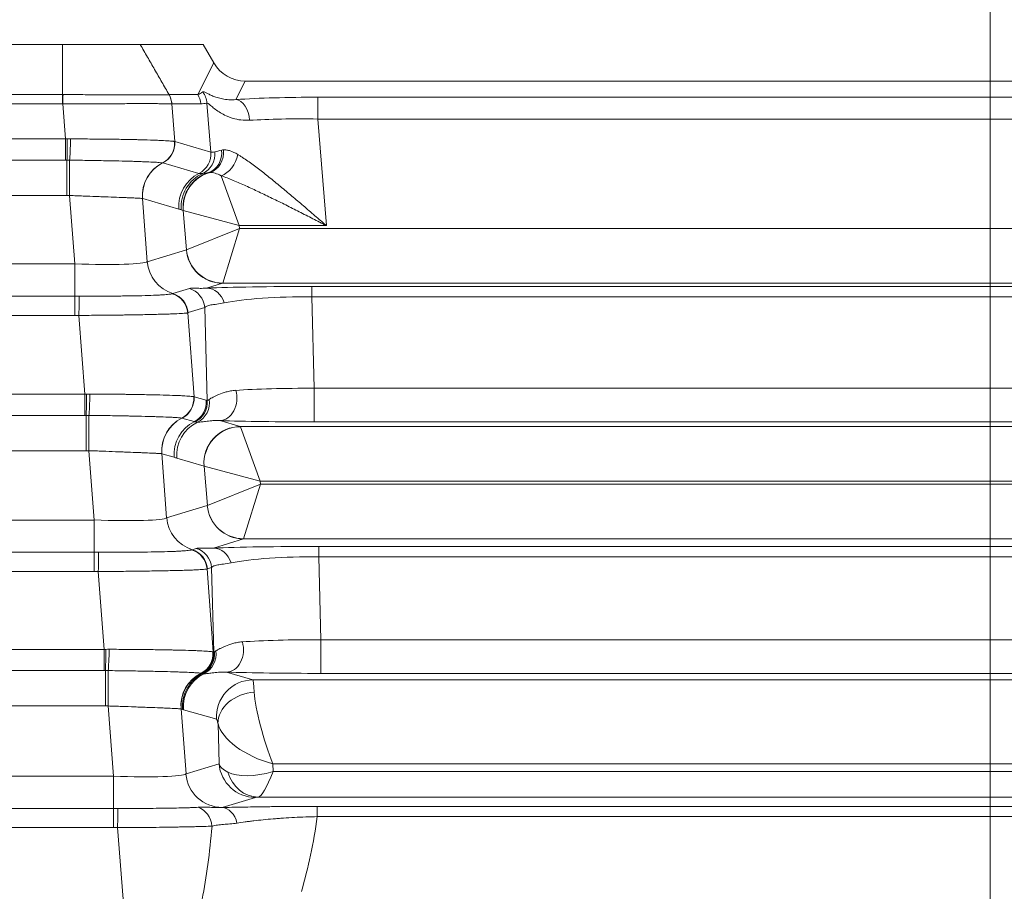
# Model space of a CAD drawing. Header units: millimetres. Extents: x 0 to 837, y 0 to 589.
# Tile 154 of 166: x 667 to 680, y 362 to 374. Entities that reach past the tile are written whole.
import ezdxf

# ---------------------------------------------------------------- set-up
doc = ezdxf.new("R2010")
doc.units = ezdxf.units.MM
doc.layers.add('1', color=7, linetype='Continuous', true_color=0xffffff)
doc.styles.add('ideas_simplex', font='simplex.shx')
doc.dimstyles.get("Standard").update_dxf_attribs({"dimtxt": 0.18, "dimasz": 0.18, "dimexe": 0.18, "dimexo": 0.0625, "dimgap": 0.09, "dimtad": 0, "dimtih": 1, "dimtoh": 1, "dimdec": 4, "dimzin": 0, "dimdsep": 46, "dimtxsty": 'Standard', "dimcen": 0.09, "dimadec": 0, "dimazin": 0, "dimtfac": 1, "dimtdec": 4, "dimtofl": 0, "dimtmove": 0, "dimatfit": 3, "dimfxl": 1, "dimtolj": 1, "dimtzin": 0, "dimarcsym": 0})

# ---------------------------------------------------------------- blocks, each defined once
blk = doc.blocks.new('_U3')
at = {"layer": '1', "color": 87, "lineweight": 25}
for p, q in [((656.553971, 417.447484), (655.053971, 417.447484)), ((655.053971, 417.447484), (655.053971, 411.822484)), ((672.228971, 417.447484), (670.728971, 417.447484)), ((672.228971, 411.822484), (672.228971, 417.447484)), ((655.053971, 411.822484), (656.553971, 411.822484)), ((670.728971, 411.822484), (672.228971, 411.822484))]:
    blk.add_line(p, q, dxfattribs=at)
at = {"layer": '1', "color": 152, "lineweight": 13}
for p, q in [((638.391433, 340.835189), (638.391433, 412.322484)), ((688.891509, 324.359267), (688.891509, 412.322484))]:
    blk.add_line(p, q, dxfattribs=at)
at = {"layer": '1', "color": 27, "lineweight": 13}
blk.add_line((688.891509, 410.322484), (638.391433, 410.322484), dxfattribs=at)
at = {"layer": '1', "color": 27, "lineweight": 18}
for points in [[(638.391433, 410.322484), (641.391431, 410.851465), (641.391435, 409.793503)], [(688.891509, 410.322484), (685.891511, 409.793503), (685.891507, 410.851465)]]:
    blk.add_solid(points, dxfattribs=at)
at = {"layer": '1', "color": 87, "linetype": 'Continuous', "lineweight": 25, "char_height": 3, "attachment_point": 7, "rotation": 360, "line_spacing_factor": 1.204819, "style": 'ideas_simplex'}
for s, insert in [('\\W1.2664;50,5', (658.010471, 419.582484)), ('\\W1.2715;1.988', (656.525471, 412.269984))]:
    blk.add_mtext(s, dxfattribs=dict(at, insert=insert))
blk = doc.blocks.new('_U16')
at = {"layer": '1', "color": 87, "lineweight": 25}
for p, q in [((660.82596, 398.699069), (659.32596, 398.699069)), ((659.32596, 398.699069), (659.32596, 393.074069)), ((673.53096, 398.699069), (672.03096, 398.699069)), ((673.53096, 393.074069), (673.53096, 398.699069)), ((659.32596, 393.074069), (660.82596, 393.074069)), ((672.03096, 393.074069), (673.53096, 393.074069))]:
    blk.add_line(p, q, dxfattribs=at)
at = {"layer": '1', "color": 152, "lineweight": 13}
for p, q in [((680.052674, 333.198102), (680.052674, 393.574069)), ((697.730343, 333.198102), (697.730343, 393.574069))]:
    blk.add_line(p, q, dxfattribs=at)
at = {"layer": '1', "color": 27, "lineweight": 13}
blk.add_line((697.730343, 391.574069), (659.32596, 391.574069), dxfattribs=at)
at = {"layer": '1', "color": 27, "lineweight": 18}
for points in [[(680.052674, 391.574069), (683.052672, 392.10305), (683.052676, 391.045088)], [(697.730343, 391.574069), (694.730345, 391.045088), (694.730341, 392.10305)]]:
    blk.add_solid(points, dxfattribs=at)
at = {"layer": '1', "color": 87, "linetype": 'Continuous', "lineweight": 25, "char_height": 3, "attachment_point": 7, "line_spacing_factor": 1.204819, "style": 'ideas_simplex'}
for s, insert in [('\\W1.3508;17,7', (660.79746, 400.834069)), ('\\W1.2865;.696', (660.79746, 393.521569))]:
    blk.add_mtext(s, dxfattribs=dict(at, insert=insert))

msp = doc.modelspace()

# ---------------------------------------------------------------- linework, layer by layer
at = {"layer": '1', "color": 143, "linetype": 'Continuous', "lineweight": 18}
for p, q in [((667.362, 373.859), (661.421, 373.859)), ((668.425, 373.859), (669.284, 373.859)), ((669.43, 373.608), (669.284, 373.859)), ((669.861, 373.359), (707.922, 373.359))]:
    msp.add_line(p, q, dxfattribs=at)
at = {"layer": '1', "color": 143, "linetype": 'Continuous', "lineweight": 13}
for p, q in [((669.213, 373.174), (669.43, 373.608)), ((669.861, 373.359), (669.735, 373.106)), ((661.421, 373.175), (667.362, 373.175)), ((668.819, 373.174), (669.213, 373.174)), ((670.854, 373.138), (670.854, 372.839)), ((670.854, 373.138), (706.929, 373.138)), ((667.362, 373.046), (661.421, 373.046)), ((667.403, 372.566), (667.367, 373.046)), ((669.252, 373.048), (668.858, 373.048)), ((668.858, 373.047), (668.897, 372.53)), ((669.392, 372.386), (669.337, 373.058)), ((670.854, 372.839), (670.973, 371.379)), ((706.929, 372.839), (670.854, 372.839)), ((661.38, 372.566), (667.403, 372.566)), ((667.403, 372.566), (667.403, 372.276)), ((668.897, 372.53), (669.392, 372.386)), ((667.403, 372.276), (661.38, 372.276)), ((667.422, 371.792), (667.422, 372.276)), ((669.227, 372.094), (668.732, 372.238)), ((669.533, 372.062), (669.78, 371.379)), ((667.422, 371.792), (661.361, 371.792)), ((667.53, 370.856), (667.459, 371.792)), ((668.456, 371.751), (668.521, 370.886)), ((668.954, 371.606), (668.458, 371.751)), ((669.012, 371.588), (668.985, 371.596)), ((669.013, 371.587), (669.78, 371.379)), ((669.057, 371.05), (669.013, 371.587)), ((669.057, 371.05), (669.783, 371.34)), ((669.554, 370.593), (669.783, 371.34)), ((670.973, 371.379), (669.78, 371.379)), ((669.78, 371.379), (669.783, 371.34)), ((669.783, 371.34), (708, 371.34)), ((668.521, 370.886), (669.056, 371.049)), ((661.253, 370.856), (667.53, 370.856)), ((667.53, 370.856), (667.53, 370.415)), ((668.87, 370.45), (669.098, 370.519)), ((669.552, 370.59), (669.333, 370.523)), ((708.231, 370.59), (669.552, 370.59)), ((670.774, 370.546), (707.009, 370.546)), ((670.774, 370.546), (670.774, 370.406)), ((661.253, 370.415), (667.53, 370.415)), ((667.53, 370.415), (667.53, 370.151)), ((707.009, 370.406), (670.774, 370.406)), ((670.774, 370.406), (670.807, 369.153)), ((669.307, 370.257), (669.079, 370.188)), ((669.34, 368.984), (669.307, 370.257)), ((667.53, 370.151), (661.253, 370.151)), ((667.667, 369.073), (667.586, 370.151)), ((669.074, 370.185), (669.161, 369.037)), ((661.116, 369.073), (667.667, 369.073)), ((667.667, 369.073), (667.667, 368.782)), ((669.161, 369.037), (669.328, 368.988)), ((670.807, 369.153), (706.976, 369.153)), ((670.807, 369.153), (670.807, 368.693)), ((667.667, 368.782), (661.116, 368.782)), ((667.685, 368.782), (667.685, 368.298)), ((669.163, 368.696), (668.996, 368.744)), ((669.514, 368.71), (669.794, 368.628)), ((669.794, 368.628), (707.989, 368.628)), ((670.066, 367.879), (669.795, 368.626)), ((706.976, 368.693), (670.807, 368.693)), ((667.685, 368.298), (661.098, 368.298)), ((667.795, 367.349), (667.723, 368.298)), ((668.72, 368.258), (668.786, 367.38)), ((668.889, 368.208), (668.721, 368.257)), ((669.298, 368.088), (668.925, 368.197)), ((670.066, 367.879), (669.299, 368.087)), ((669.343, 367.55), (669.299, 368.087)), ((670.069, 367.84), (669.343, 367.55)), ((669.839, 367.093), (670.069, 367.84)), ((670.066, 367.879), (670.069, 367.84)), ((707.717, 367.879), (670.066, 367.879)), ((670.069, 367.84), (707.714, 367.84)), ((668.786, 367.38), (669.342, 367.549)), ((660.988, 367.349), (667.795, 367.349)), ((667.795, 367.349), (667.795, 366.909)), ((669.838, 367.09), (669.426, 366.964)), ((707.945, 367.09), (669.838, 367.09)), ((660.988, 366.909), (667.795, 366.909)), ((667.795, 366.909), (667.795, 366.645)), ((669.135, 366.943), (669.191, 366.96)), ((670.868, 366.987), (706.915, 366.987)), ((670.868, 366.987), (670.868, 366.847)), ((670.868, 366.847), (670.898, 365.71)), ((706.915, 366.847), (670.868, 366.847)), ((667.795, 366.645), (660.988, 366.645)), ((667.931, 365.579), (667.851, 366.644)), ((669.339, 366.679), (669.424, 365.543)), ((669.401, 366.698), (669.344, 366.681)), ((669.431, 365.541), (669.401, 366.698)), ((670.898, 365.71), (670.898, 365.25)), ((670.898, 365.71), (706.885, 365.71)), ((660.852, 365.579), (667.931, 365.579)), ((667.931, 365.579), (667.931, 365.289)), ((667.931, 365.289), (660.852, 365.289)), ((667.949, 365.289), (667.949, 364.804)), ((669.605, 365.267), (669.967, 365.161)), ((669.967, 365.161), (707.816, 365.161)), ((706.885, 365.25), (670.898, 365.25)), ((667.949, 364.804), (660.834, 364.804)), ((668.059, 363.843), (667.987, 364.804)), ((668.984, 364.764), (669.051, 363.873)), ((669.471, 364.621), (669.015, 364.753)), ((669.503, 364.012), (669.489, 364.565)), ((669.051, 363.873), (669.503, 364.012)), ((670.239, 364.012), (670.242, 363.906)), ((707.544, 364.012), (670.239, 364.012)), ((660.724, 363.843), (668.059, 363.843)), ((668.059, 363.843), (668.059, 363.402)), ((670.242, 363.906), (707.541, 363.906)), ((670, 363.552), (669.547, 363.414)), ((707.745, 363.556), (670.038, 363.556)), ((660.724, 363.402), (668.059, 363.402)), ((668.059, 363.138), (668.059, 363.402)), ((670.847, 363.429), (682.322, 363.429)), ((670.847, 363.289), (670.847, 363.429)), ((682.322, 363.289), (670.847, 363.289)), ((668.059, 363.138), (660.724, 363.138)), ((668.189, 362.157), (668.115, 363.138))]:
    msp.add_line(p, q, dxfattribs=at)
at = {"layer": '1', "color": 143, "linetype": 'Continuous', "lineweight": 18}
msp.add_ellipse((669.863, 373.861), major_axis=(0.225, 0.449), ratio=0.995894, start_param=2.56169, end_param=3.603692, dxfattribs=at)
at = {"layer": '1', "color": 143, "linetype": 'Continuous', "lineweight": 13}
for centre, major_axis, ratio, start_param, end_param in [((670.376, 374.886), (-1.279, -1.72), 0.157063, 0.266174, 0.369313), ((669.039, 373.034), (-0.063, 0.293), 0.996129, 4.582293, 5.127516), ((667.367, 373.025), (0.002, 0.3), 0.000366, 1.047201, 1.500984), ((668.56, 373.023), (-0.056, 0.295), 0.996153, 4.6081, 5.050478), ((668.954, 373.024), (0, 0.3), 0.996169, 4.79353, 5.235988), ((670.866, 372.991), (-1.806, 0.001), 0.081028, 4.719047, 5.389171), ((669.735, 372.807), (-0.019, 0.299), 0.621028, 4.722941, 6.179613), ((670.674, 374.91), (-1.543, -1.824), 0.244098, 0.203714, 0.306853), ((670.866, 372.692), (-1.507, 0.026), 0.096946, 4.721976, 5.3921), ((667.422, 372.545), (0.002, 0.3), 0.014605, 3.59604, 4.783436), ((667.458, 372.545), (0.006, 0.3), 0.044184, 3.597973, 4.786486), ((668.596, 372.506), (0.044, 0.297), 0.993716, 3.753576, 4.940466), ((668.598, 372.506), (0.068, 0.292), 0.995069, 3.835186, 5.021822), ((668.599, 372.506), (0.084, 0.288), 0.995643, 3.889373, 5.075773), ((669.271, 372.392), (0.059, -0.294), 0.895222, 0.116047, 1.467257), ((669.303, 372.396), (-0.018, 0.299), 0.878856, 3.371092, 4.730554), ((667.459, 371.827), (-0.001, 0.5), 0.000077, 0.455936, 1.640609), ((669.094, 372.362), (0.084, 0.288), 0.995643, 3.889373, 5.075773), ((669.094, 372.362), (0.074, 0.291), 0.995302, 3.855675, 5.041954), ((669.158, 372.367), (-0.062, 0.293), 0.959628, 3.357303, 4.589851), ((669.533, 372.336), (-0.133, -0.269), 0.701534, 0.615113, 1.97019), ((668.953, 371.792), (0.144, 0.479), 0.995612, 0.757529, 1.943536), ((668.954, 371.791), (0.14, 0.48), 0.995643, 0.747824, 1.93418), ((669.45, 371.647), (0.14, 0.48), 0.995643, 0.747756, 1.93418), ((669.481, 371.636), (0.14, 0.48), 0.995643, 0.701882, 1.93418), ((669.508, 371.629), (0.14, 0.48), 0.995643, 0.586384, 1.93418), ((669.51, 371.628), (0.339, 0.368), 0.991771, 1.011679, 2.392801), ((669.032, 371.338), (-0.021, 0.25), 0.087194, 6.188746, 6.249833), ((669.035, 371.299), (-0.021, 0.25), 0.087194, 3.1606, 3.221687), ((669.552, 371.09), (-0.146, 0.478), 0.996014, 1.356348, 2.843741), ((669.554, 371.091), (0.368, -0.339), 0.992996, 3.971219, 5.453559), ((667.519, 370.93), (-1.006, 0.038), 0.073389, 1.584419, 3.062485), ((669.018, 370.927), (0.146, -0.478), 0.996014, 4.49794, 5.68434), ((669.009, 370.233), (-0.088, 0.287), 0.996014, 4.49794, 5.68434), ((670.801, 370.49), (-1.801, 0.001), 0.031454, 4.727263, 5.665979), ((669.333, 370.223), (-0.013, 0.3), 0.858349, 5.011301, 6.232142), ((669.531, 371.34), (-0.02, 0.75), 0.029238, 3.166976, 3.228063), ((667.586, 370.13), (0.004, 0.3), 0.000932, 0.312654, 1.500989), ((668.776, 370.161), (-0.136, 0.268), 0.995564, 4.326262, 5.515407), ((668.782, 370.163), (-0.088, 0.287), 0.996014, 4.49794, 5.68434), ((670.801, 370.19), (-1.501, 0.01), 0.144199, 4.731152, 5.669868), ((667.685, 369.052), (0.002, 0.3), 0.014605, 3.59604, 4.783436), ((667.722, 369.051), (0.006, 0.3), 0.044184, 3.597973, 4.786486), ((668.86, 369.013), (0.044, 0.297), 0.993716, 3.753576, 4.940466), ((668.862, 369.012), (-0.068, -0.292), 0.995069, 0.693593, 1.88023), ((668.863, 369.012), (0.084, 0.288), 0.995643, 3.889373, 5.075773), ((669.514, 369.01), (0.01, 0.3), 0.776151, 3.183119, 5.129649), ((670.831, 369.048), (-1.501, 0.007), 0.069967, 4.728606, 5.53592), ((669.03, 368.964), (0.084, 0.288), 0.995643, 3.889373, 5.075773), ((669.042, 368.96), (0.098, 0.284), 0.995471, 3.936926, 5.123325), ((669.078, 368.958), (-0.034, 0.298), 0.982269, 3.47982, 4.74638), ((667.723, 368.333), (0.001, -0.5), 0.000077, 3.597528, 4.782202), ((669.216, 368.298), (-0.144, -0.479), 0.995612, 3.899122, 5.085129), ((669.218, 368.298), (-0.14, -0.48), 0.995643, 3.889417, 5.075773), ((669.386, 368.249), (-0.14, -0.48), 0.995643, 3.889373, 5.075773), ((669.421, 368.237), (0.14, 0.48), 0.995643, 0.730359, 1.93418), ((669.794, 368.129), (0.14, 0.48), 0.995643, 0.284559, 1.93418), ((669.795, 368.128), (-0.339, -0.368), 0.991771, 3.890384, 5.534394), ((670.831, 368.748), (-1.801, -0.001), 0.030434, 0.75024, 1.557554), ((669.814, 367.879), (-0.02, 0.75), 0.029238, 6.195123, 6.256209), ((669.317, 367.838), (-0.021, 0.25), 0.087194, 6.188746, 6.249833), ((669.321, 367.799), (-0.021, 0.25), 0.087194, 3.1606, 3.221686), ((669.838, 367.59), (-0.146, 0.478), 0.996014, 1.356348, 2.843741), ((669.839, 367.591), (-0.368, 0.339), 0.992996, 0.829626, 2.311967), ((667.784, 367.424), (-1.006, 0.038), 0.073389, 1.584419, 3.062485), ((669.283, 367.42), (0.146, -0.478), 0.996014, 4.49794, 5.68434), ((669.817, 367.84), (-0.02, 0.75), 0.029238, 3.166976, 3.228063), ((667.851, 366.623), (-0.004, -0.3), 0.000932, 3.454247, 4.642582), ((669.041, 366.655), (-0.136, 0.268), 0.995564, 4.326262, 5.515407), ((669.046, 366.657), (0.088, -0.287), 0.996014, 1.356348, 2.542747), ((669.103, 366.674), (-0.088, 0.287), 0.996014, 4.49794, 5.68434), ((670.895, 366.931), (-1.801, 0.001), 0.031454, 4.727263, 5.665979), ((669.426, 366.664), (0.013, -0.3), 0.858349, 1.869708, 3.09055), ((670.895, 366.631), (-1.501, 0.01), 0.144199, 4.731152, 5.669868), ((669.605, 365.567), (0.01, 0.3), 0.776151, 3.183119, 5.129649), ((670.922, 365.605), (-1.501, 0.007), 0.069967, 4.728606, 5.53592), ((667.949, 365.558), (0.002, 0.3), 0.014605, 3.59604, 4.783436), ((667.986, 365.558), (0.006, 0.3), 0.044184, 3.597973, 4.786486), ((669.123, 365.519), (0.041, 0.297), 0.992886, 3.746267, 4.933141), ((669.124, 365.519), (-0.047, -0.296), 0.993751, 0.624244, 1.811107), ((669.126, 365.519), (0.092, 0.286), 0.995544, 3.917572, 5.103972), ((669.133, 365.516), (0.098, 0.284), 0.995464, 3.938534, 5.124934), ((669.145, 365.514), (0.026, 0.299), 0.991317, 3.692146, 4.906932), ((669.168, 365.515), (-0.034, 0.298), 0.982269, 3.47982, 4.74638), ((667.987, 364.839), (0.001, -0.5), 0.000077, 3.597528, 4.782202), ((670.922, 365.305), (-1.801, -0.001), 0.030434, 0.75024, 1.557554), ((669.479, 364.805), (-0.134, -0.482), 0.994903, 3.877554, 5.063573), ((669.48, 364.805), (0.149, 0.477), 0.995576, 0.767528, 1.953557), ((669.498, 364.799), (0.168, 0.471), 0.995424, 0.803737, 1.993154), ((669.512, 364.794), (-0.14, -0.48), 0.995643, 3.871952, 5.075773), ((669.967, 364.661), (0.14, 0.48), 0.995643, 0.284559, 1.93418), ((669.987, 364.411), (-0.02, 0.75), 0.029238, 5.602995, 6.256209), ((669.985, 364.606), (0.491, 0.093), 0.77245, 1.424832, 3.003921), ((670.239, 364.411), (-0.223, 0.749), 0.167328, 0.629667, 2.08325), ((669.491, 364.371), (-0.021, 0.25), 0.087194, 5.596619, 6.249833), ((670.239, 364.411), (-0.744, 0.267), 0.48275, 0.288947, 1.74253), ((670.248, 364.051), (-0.75, -0.012), 0.344743, 0.106674, 0.57782), ((670, 364.052), (-0.146, 0.478), 0.996014, 1.356348, 2.843741), ((668.048, 363.917), (-1.006, 0.038), 0.073389, 1.584419, 3.062485), ((669.547, 363.914), (0.146, -0.478), 0.996014, 4.49794, 5.985334), ((670.242, 364.305), (-0.731, -0.292), 0.480074, 0.398667, 1.381103), ((670.038, 364.055), (0.024, -0.499), 0.878584, 4.986909, 6.228347), ((670.242, 364.305), (-0.213, -0.749), 0.16115, 0.071877, 1.054313), ((670.248, 363.551), (-0.25, 0), 0.031454, 5.7097, 6.180846), ((668.115, 363.117), (-0.004, -0.3), 0.000932, 3.454247, 4.642582), ((669.149, 363.129), (0.018, -0.299), 0.865443, 1.618775, 2.80586), ((668.048, 363.418), (-1.504, 0), 0.026222, 3.03572, 3.056098), ((669.544, 363.113), (0.008, -0.3), 0.714578, 1.843542, 3.104165), ((667.889, 365.227), (-0.61, 5.359), 0.555322, 4.065229, 4.279916), ((667.889, 366.027), (-0.489, 5.474), 0.272631, 3.903241, 4.136783)]:
    msp.add_ellipse(centre, major_axis=major_axis, ratio=ratio, start_param=start_param, end_param=end_param, dxfattribs=at)
at = {"layer": '1', "color": 143, "linetype": 'Continuous', "lineweight": 18}
for points, knots in [([(667.362, 373.859), (667.375, 373.859), (667.388, 373.859), (667.681, 373.859), (667.955, 373.859), (668.304, 373.859), (668.403, 373.859), (668.424, 373.859)], [0, 0, 0, 0, 0.02412, 0.02412, 0.555511, 0.555511, 1, 1, 1, 1]), ([(669.544, 363.413), (669.587, 363.414), (669.631, 363.415), (669.701, 363.417), (669.724, 363.417), (669.773, 363.418), (669.797, 363.419), (669.921, 363.421), (670.025, 363.423), (670.163, 363.425), (670.191, 363.425), (670.248, 363.426), (670.277, 363.426), (670.364, 363.427), (670.423, 363.427), (670.542, 363.428), (670.602, 363.428), (670.723, 363.429), (670.785, 363.429), (670.847, 363.429)], [0, 0, 0, 0, 0.125, 0.125, 0.1875, 0.1875, 0.25, 0.25, 0.5, 0.5, 0.5625, 0.5625, 0.625, 0.625, 0.75, 0.75, 0.875, 0.875, 1, 1, 1, 1])]:
    msp.add_open_spline(points, degree=3, knots=knots, dxfattribs=at)
at = {"layer": '1', "color": 143, "linetype": 'Continuous', "lineweight": 13}
for points, degree in [([(667.362, 373.175), (667.362, 373.859)], 1), ([(668.425, 373.859), (668.819, 373.173)], 1), ([(667.362, 373.175), (667.364, 373.175), (667.366, 373.175), (667.368, 373.175)], 3), ([(668.819, 373.173), (668.819, 373.173), (668.819, 373.173), (668.819, 373.173)], 3), ([(667.367, 373.046), (667.365, 373.046), (667.364, 373.046), (667.362, 373.046)], 3), ([(668.858, 373.047), (668.858, 373.047), (668.858, 373.047), (668.858, 373.047)], 3), ([(667.403, 372.566), (667.411, 372.566), (667.419, 372.567), (667.426, 372.567)], 3), ([(667.426, 372.567), (667.441, 372.567), (667.457, 372.567), (667.472, 372.567)], 3), ([(668.893, 372.531), (668.894, 372.531), (668.895, 372.531), (668.896, 372.531)], 3), ([(668.896, 372.531), (668.896, 372.53), (668.896, 372.53), (668.897, 372.53)], 3), ([(669.445, 372.39), (669.47, 372.396), (669.501, 372.405), (669.54, 372.413)], 3), ([(669.54, 372.413), (669.548, 372.415), (669.557, 372.417), (669.566, 372.417)], 3), ([(667.422, 372.276), (667.416, 372.276), (667.41, 372.276), (667.403, 372.276)], 3), ([(667.459, 372.275), (667.446, 372.276), (667.434, 372.276), (667.422, 372.276)], 3), ([(669.392, 372.386), (669.392, 372.386), (669.392, 372.386), (669.392, 372.386)], 3), ([(668.732, 372.238), (668.731, 372.238), (668.73, 372.238), (668.73, 372.238)], 3), ([(668.732, 372.238), (668.732, 372.238), (668.732, 372.238), (668.732, 372.238)], 3), ([(669.228, 372.094), (669.228, 372.094), (669.227, 372.094), (669.227, 372.094)], 3), ([(669.36, 372.105), (669.328, 372.101), (669.301, 372.096), (669.279, 372.093)], 3), ([(669.38, 372.108), (669.373, 372.107), (669.367, 372.107), (669.36, 372.105)], 3), ([(667.459, 371.792), (667.447, 371.792), (667.434, 371.792), (667.422, 371.792)], 3), ([(668.458, 371.751), (668.457, 371.751), (668.457, 371.751), (668.456, 371.751)], 3), ([(667.53, 370.415), (667.55, 370.415), (667.57, 370.415), (667.59, 370.415)], 3), ([(668.863, 370.447), (668.866, 370.448), (668.868, 370.449), (668.87, 370.45)], 3), ([(667.586, 370.151), (667.567, 370.151), (667.549, 370.151), (667.53, 370.151)], 3), ([(669.079, 370.188), (669.078, 370.187), (669.076, 370.186), (669.074, 370.185)], 3), ([(667.667, 369.073), (667.675, 369.073), (667.682, 369.073), (667.69, 369.073)], 3), ([(667.69, 369.073), (667.705, 369.073), (667.721, 369.073), (667.736, 369.073)], 3), ([(669.157, 369.038), (669.158, 369.037), (669.159, 369.037), (669.16, 369.037)], 3), ([(669.16, 369.037), (669.16, 369.037), (669.16, 369.037), (669.161, 369.037)], 3), ([(669.328, 368.988), (669.332, 368.987), (669.336, 368.985), (669.34, 368.984)], 3), ([(669.34, 368.984), (669.347, 368.988), (669.356, 368.993), (669.369, 369.001)], 3), ([(667.685, 368.782), (667.679, 368.782), (667.673, 368.782), (667.667, 368.782)], 3), ([(667.723, 368.782), (667.71, 368.782), (667.698, 368.782), (667.685, 368.782)], 3), ([(668.995, 368.744), (668.995, 368.745), (668.994, 368.745), (668.994, 368.745)], 3), ([(668.996, 368.744), (668.996, 368.744), (668.996, 368.744), (668.995, 368.744)], 3), ([(669.176, 368.692), (669.172, 368.693), (669.167, 368.694), (669.163, 368.696)], 3), ([(669.206, 368.688), (669.194, 368.687), (669.183, 368.689), (669.176, 368.692)], 3), ([(667.723, 368.298), (667.71, 368.298), (667.698, 368.298), (667.685, 368.298)], 3), ([(668.721, 368.257), (668.721, 368.258), (668.72, 368.258), (668.72, 368.258)], 3), ([(668.925, 368.197), (668.919, 368.198), (668.907, 368.203), (668.895, 368.207), (668.889, 368.208)], 3), ([(667.795, 366.909), (667.815, 366.909), (667.834, 366.909), (667.854, 366.909)], 3), ([(669.128, 366.941), (669.131, 366.942), (669.133, 366.942), (669.135, 366.943)], 3), ([(667.851, 366.644), (667.832, 366.644), (667.813, 366.645), (667.795, 366.645)], 3), ([(669.344, 366.681), (669.342, 366.681), (669.34, 366.68), (669.339, 366.679)], 3), ([(667.931, 365.579), (667.939, 365.579), (667.946, 365.579), (667.954, 365.579)], 3), ([(667.954, 365.579), (667.969, 365.58), (667.984, 365.58), (668, 365.58)], 3), ([(669.421, 365.544), (669.422, 365.544), (669.423, 365.543), (669.424, 365.543)], 3), ([(669.424, 365.543), (669.427, 365.542), (669.429, 365.541), (669.431, 365.541)], 3), ([(669.431, 365.541), (669.434, 365.542), (669.437, 365.544), (669.44, 365.546)], 3), ([(669.44, 365.546), (669.446, 365.549), (669.452, 365.553), (669.46, 365.558)], 3), ([(667.949, 365.289), (667.943, 365.289), (667.937, 365.289), (667.931, 365.289)], 3), ([(667.986, 365.288), (667.974, 365.288), (667.962, 365.289), (667.949, 365.289)], 3), ([(669.257, 365.251), (669.257, 365.251), (669.257, 365.251), (669.256, 365.251)], 3), ([(669.26, 365.251), (669.259, 365.251), (669.258, 365.251), (669.257, 365.251)], 3), ([(669.267, 365.248), (669.264, 365.249), (669.262, 365.25), (669.26, 365.251)], 3), ([(669.277, 365.246), (669.273, 365.246), (669.27, 365.247), (669.267, 365.248)], 3), ([(669.297, 365.244), (669.29, 365.244), (669.283, 365.245), (669.277, 365.246)], 3), ([(667.987, 364.804), (667.974, 364.804), (667.962, 364.804), (667.949, 364.804)], 3), ([(668.984, 364.764), (668.983, 364.764), (668.983, 364.764), (668.983, 364.764)], 3), ([(669.002, 364.758), (668.996, 364.76), (668.99, 364.762), (668.984, 364.764)], 3), ([(669.015, 364.753), (669.011, 364.755), (669.006, 364.756), (669.002, 364.758)], 3), ([(668.059, 363.402), (668.079, 363.402), (668.099, 363.402), (668.119, 363.402)], 3), ([(668.115, 363.138), (668.097, 363.138), (668.078, 363.138), (668.059, 363.138)], 3)]:
    msp.add_open_spline(points, degree=degree, dxfattribs=at)
for points, knots in [([(669.281, 373.21), (669.285, 373.212), (669.29, 373.212), (669.306, 373.207), (669.315, 373.203), (669.332, 373.194), (669.338, 373.191), (669.352, 373.184), (669.359, 373.181), (669.381, 373.17), (669.398, 373.162), (669.435, 373.146), (669.455, 373.139), (669.5, 373.125), (669.524, 373.119), (669.577, 373.109), (669.606, 373.105), (669.667, 373.102), (669.7, 373.102), (669.735, 373.106)], [0, 0, 0, 0, 0.125, 0.125, 0.25, 0.25, 0.3125, 0.3125, 0.375, 0.375, 0.5, 0.5, 0.625, 0.625, 0.75, 0.75, 0.875, 0.875, 1, 1, 1, 1]), ([(667.362, 373.175), (667.362, 373.156), (667.362, 373.135), (667.362, 373.091), (667.362, 373.069), (667.362, 373.046)], [0, 0, 0, 0, 0.5, 0.5, 1, 1, 1, 1]), ([(667.368, 373.175), (667.391, 373.175), (667.413, 373.175), (667.459, 373.175), (667.481, 373.174), (667.549, 373.174), (667.593, 373.173), (667.725, 373.171), (667.811, 373.17), (667.917, 373.169), (667.937, 373.169), (667.979, 373.169), (668.04, 373.169), (668.099, 373.169), (668.213, 373.169), (668.284, 373.17), (668.385, 373.171), (668.416, 373.171), (668.477, 373.171), (668.534, 373.17), (668.584, 373.17), (668.632, 373.169), (668.654, 373.169), (668.714, 373.169), (668.746, 373.169), (668.782, 373.17), (668.792, 373.17), (668.804, 373.171), (668.808, 373.172), (668.814, 373.172), (668.817, 373.173), (668.819, 373.173)], [0, 0, 0, 0, 0.03125, 0.03125, 0.0625, 0.0625, 0.125, 0.125, 0.25, 0.25, 0.28125, 0.28125, 0.3125, 0.375, 0.375, 0.5, 0.5, 0.5625, 0.5625, 0.625, 0.6875, 0.6875, 0.75, 0.75, 0.875, 0.875, 0.9375, 0.9375, 0.96875, 0.96875, 1, 1, 1, 1]), ([(668.819, 373.174), (668.83, 373.155), (668.839, 373.134), (668.852, 373.092), (668.856, 373.07), (668.858, 373.048)], [0, 0, 0, 0, 0.5, 0.5, 1, 1, 1, 1]), ([(668.858, 373.047), (668.856, 373.047), (668.853, 373.047), (668.847, 373.047), (668.843, 373.047), (668.831, 373.047), (668.82, 373.047), (668.783, 373.047), (668.75, 373.048), (668.689, 373.049), (668.666, 373.049), (668.617, 373.05), (668.565, 373.051), (668.507, 373.052), (668.445, 373.052), (668.412, 373.051), (668.309, 373.05), (668.236, 373.049), (668.118, 373.048), (668.078, 373.048), (668.016, 373.047), (667.995, 373.047), (667.953, 373.047), (667.931, 373.047), (667.823, 373.047), (667.734, 373.047), (667.599, 373.047), (667.553, 373.047), (667.484, 373.047), (667.46, 373.047), (667.414, 373.047), (667.391, 373.046), (667.367, 373.046)], [0, 0, 0, 0, 0.03125, 0.03125, 0.0625, 0.0625, 0.125, 0.125, 0.25, 0.25, 0.3125, 0.3125, 0.375, 0.4375, 0.4375, 0.5, 0.5, 0.625, 0.625, 0.6875, 0.6875, 0.71875, 0.71875, 0.75, 0.75, 0.875, 0.875, 0.9375, 0.9375, 0.96875, 0.96875, 1, 1, 1, 1]), ([(669.921, 372.822), (669.879, 372.82), (669.84, 372.821), (669.765, 372.83), (669.729, 372.838), (669.679, 372.853), (669.662, 372.858), (669.631, 372.87), (669.616, 372.876), (669.572, 372.896), (669.546, 372.91), (669.496, 372.94), (669.474, 372.956), (669.433, 372.986), (669.415, 373.001), (669.383, 373.028), (669.37, 373.039), (669.354, 373.051), (669.35, 373.054), (669.342, 373.058), (669.339, 373.059), (669.337, 373.058)], [0, 0, 0, 0, 0.125, 0.125, 0.25, 0.25, 0.3125, 0.3125, 0.375, 0.375, 0.5, 0.5, 0.625, 0.625, 0.75, 0.75, 0.875, 0.875, 0.9375, 0.9375, 1, 1, 1, 1]), ([(667.472, 372.567), (667.561, 372.567), (667.648, 372.566), (667.777, 372.565), (667.819, 372.565), (667.882, 372.564), (667.903, 372.564), (667.945, 372.564), (667.965, 372.563), (668.068, 372.562), (668.145, 372.561), (668.256, 372.559), (668.292, 372.558), (668.344, 372.557), (668.361, 372.557), (668.395, 372.556), (668.412, 372.556), (668.493, 372.554), (668.551, 372.552), (668.63, 372.549), (668.655, 372.548), (668.702, 372.546), (668.724, 372.545), (668.783, 372.542), (668.816, 372.54), (668.853, 372.537), (668.864, 372.536), (668.877, 372.534), (668.881, 372.533), (668.888, 372.532), (668.891, 372.532), (668.893, 372.531)], [0, 0, 0, 0, 0.125, 0.125, 0.1875, 0.1875, 0.21875, 0.21875, 0.25, 0.25, 0.375, 0.375, 0.4375, 0.4375, 0.46875, 0.46875, 0.5, 0.5, 0.625, 0.625, 0.6875, 0.6875, 0.75, 0.75, 0.875, 0.875, 0.9375, 0.9375, 0.96875, 0.96875, 1, 1, 1, 1]), ([(669.566, 372.417), (669.572, 372.417), (669.579, 372.417), (669.594, 372.417), (669.601, 372.416), (669.624, 372.412), (669.64, 372.408), (669.688, 372.392), (669.722, 372.376), (669.758, 372.354)], [0, 0, 0, 0, 0.125, 0.125, 0.25, 0.25, 0.5, 0.5, 1, 1, 1, 1]), ([(668.73, 372.238), (668.722, 372.24), (668.707, 372.242), (668.674, 372.244), (668.661, 372.245), (668.64, 372.247), (668.632, 372.247), (668.616, 372.248), (668.608, 372.248), (668.563, 372.251), (668.522, 372.253), (668.451, 372.255), (668.427, 372.256), (668.374, 372.258), (668.346, 372.259), (668.258, 372.261), (668.196, 372.263), (668.097, 372.265), (668.063, 372.266), (668.01, 372.267), (667.992, 372.267), (667.956, 372.268), (667.938, 372.268), (667.847, 372.27), (667.772, 372.271), (667.656, 372.273), (667.617, 372.274), (667.538, 372.275), (667.499, 372.275), (667.459, 372.275)], [0, 0, 0, 0, 0.125, 0.125, 0.1875, 0.1875, 0.21875, 0.21875, 0.25, 0.25, 0.375, 0.375, 0.4375, 0.4375, 0.5, 0.5, 0.625, 0.625, 0.6875, 0.6875, 0.71875, 0.71875, 0.75, 0.75, 0.875, 0.875, 0.9375, 0.9375, 1, 1, 1, 1]), ([(669.392, 372.386), (669.397, 372.384), (669.403, 372.384), (669.421, 372.385), (669.432, 372.387), (669.445, 372.39)], [0, 0, 0, 0, 0.5, 0.5, 1, 1, 1, 1]), ([(669.758, 372.354), (669.769, 372.347), (669.781, 372.34), (669.803, 372.326), (669.815, 372.319), (669.849, 372.296), (669.873, 372.28), (669.944, 372.23), (669.992, 372.194), (670.09, 372.12), (670.14, 372.081), (670.216, 372.02), (670.242, 371.999), (670.293, 371.957), (670.319, 371.936), (670.397, 371.871), (670.448, 371.828), (670.552, 371.74), (670.604, 371.696), (670.709, 371.607), (670.761, 371.561), (670.84, 371.493), (670.88, 371.459), (670.92, 371.425), (670.946, 371.402), (670.96, 371.39), (670.973, 371.379)], [0, 0, 0, 0, 0.03125, 0.03125, 0.0625, 0.0625, 0.125, 0.125, 0.25, 0.25, 0.375, 0.375, 0.4375, 0.4375, 0.5, 0.5, 0.625, 0.625, 0.75, 0.75, 0.875, 0.875, 0.9375, 0.96875, 0.96875, 1, 1, 1, 1]), ([(669.279, 372.093), (669.268, 372.091), (669.257, 372.091), (669.24, 372.091), (669.233, 372.092), (669.228, 372.094)], [0, 0, 0, 0, 0.5, 0.5, 1, 1, 1, 1]), ([(669.533, 372.062), (669.504, 372.078), (669.476, 372.089), (669.438, 372.101), (669.426, 372.104), (669.408, 372.106), (669.402, 372.107), (669.391, 372.108), (669.386, 372.108), (669.38, 372.108)], [0, 0, 0, 0, 0.5, 0.5, 0.75, 0.75, 0.875, 0.875, 1, 1, 1, 1]), ([(670.973, 371.379), (670.957, 371.387), (670.942, 371.395), (670.91, 371.411), (670.864, 371.435), (670.817, 371.459), (670.724, 371.506), (670.662, 371.538), (670.538, 371.6), (670.477, 371.631), (670.354, 371.693), (670.293, 371.723), (670.201, 371.768), (670.171, 371.783), (670.11, 371.812), (670.079, 371.827), (669.989, 371.869), (669.93, 371.897), (669.813, 371.95), (669.755, 371.975), (669.67, 372.01), (669.642, 372.021), (669.587, 372.043), (669.56, 372.053), (669.533, 372.062)], [0, 0, 0, 0, 0.03125, 0.03125, 0.0625, 0.125, 0.125, 0.25, 0.25, 0.375, 0.375, 0.5, 0.5, 0.5625, 0.5625, 0.625, 0.625, 0.75, 0.75, 0.875, 0.875, 0.9375, 0.9375, 1, 1, 1, 1]), ([(668.456, 371.751), (668.451, 371.752), (668.439, 371.753), (668.415, 371.754), (668.405, 371.755), (668.388, 371.756), (668.382, 371.756), (668.37, 371.756), (668.363, 371.757), (668.329, 371.758), (668.297, 371.76), (668.241, 371.762), (668.221, 371.763), (668.19, 371.764), (668.179, 371.765), (668.157, 371.766), (668.146, 371.766), (668.089, 371.768), (668.04, 371.77), (667.975, 371.773), (667.961, 371.773), (667.934, 371.774), (667.92, 371.775), (667.879, 371.776), (667.85, 371.777), (667.764, 371.781), (667.705, 371.783), (667.614, 371.786), (667.583, 371.787), (667.521, 371.789), (667.49, 371.791), (667.459, 371.792)], [0, 0, 0, 0, 0.125, 0.125, 0.1875, 0.1875, 0.21875, 0.21875, 0.25, 0.25, 0.375, 0.375, 0.4375, 0.4375, 0.46875, 0.46875, 0.5, 0.5, 0.625, 0.625, 0.65625, 0.65625, 0.6875, 0.6875, 0.75, 0.75, 0.875, 0.875, 0.9375, 0.9375, 1, 1, 1, 1]), ([(668.985, 371.596), (668.98, 371.597), (668.974, 371.599), (668.964, 371.603), (668.959, 371.605), (668.954, 371.606)], [0, 0, 0, 0, 0.5, 0.5, 1, 1, 1, 1]), ([(669.098, 370.519), (669.105, 370.521), (669.115, 370.523), (669.142, 370.524), (669.158, 370.523), (669.196, 370.522), (669.219, 370.521), (669.271, 370.521), (669.3, 370.521), (669.333, 370.523)], [0, 0, 0, 0, 0.25, 0.25, 0.5, 0.5, 0.75, 0.75, 1, 1, 1, 1]), ([(667.59, 370.415), (667.609, 370.415), (667.629, 370.415), (667.669, 370.415), (667.689, 370.414), (667.747, 370.414), (667.786, 370.414), (667.902, 370.414), (667.977, 370.414), (668.068, 370.415), (668.087, 370.415), (668.123, 370.415), (668.176, 370.416), (668.227, 370.417), (668.327, 370.418), (668.389, 370.419), (668.506, 370.422), (668.559, 370.424), (668.63, 370.427), (668.652, 370.428), (668.683, 370.429), (668.693, 370.43), (668.713, 370.431), (668.722, 370.431), (668.766, 370.434), (668.795, 370.437), (668.828, 370.441), (668.838, 370.442), (668.849, 370.444), (668.853, 370.445), (668.859, 370.446), (668.861, 370.447), (668.863, 370.447)], [0, 0, 0, 0, 0.03125, 0.03125, 0.0625, 0.0625, 0.125, 0.125, 0.25, 0.25, 0.28125, 0.28125, 0.3125, 0.375, 0.375, 0.5, 0.5, 0.625, 0.625, 0.6875, 0.6875, 0.71875, 0.71875, 0.75, 0.75, 0.875, 0.875, 0.9375, 0.9375, 0.96875, 0.96875, 1, 1, 1, 1]), ([(669.575, 370.322), (669.537, 370.315), (669.502, 370.31), (669.455, 370.303), (669.441, 370.301), (669.414, 370.297), (669.402, 370.296), (669.369, 370.29), (669.351, 370.285), (669.323, 370.273), (669.313, 370.266), (669.307, 370.257)], [0, 0, 0, 0, 0.25, 0.25, 0.375, 0.375, 0.5, 0.5, 0.75, 0.75, 1, 1, 1, 1]), ([(669.074, 370.185), (669.072, 370.185), (669.069, 370.184), (669.063, 370.183), (669.06, 370.183), (669.047, 370.181), (669.037, 370.18), (669, 370.177), (668.967, 370.176), (668.916, 370.173), (668.905, 370.173), (668.883, 370.172), (668.848, 370.17), (668.783, 370.168), (668.725, 370.167), (668.663, 370.165), (668.631, 370.164), (668.528, 370.162), (668.454, 370.16), (668.337, 370.158), (668.297, 370.158), (668.235, 370.157), (668.214, 370.156), (668.171, 370.156), (668.15, 370.155), (668.042, 370.154), (667.953, 370.153), (667.817, 370.152), (667.772, 370.152), (667.702, 370.151), (667.679, 370.151), (667.632, 370.151), (667.609, 370.151), (667.586, 370.151)], [0, 0, 0, 0, 0.03125, 0.03125, 0.0625, 0.0625, 0.125, 0.125, 0.25, 0.25, 0.28125, 0.28125, 0.3125, 0.375, 0.4375, 0.4375, 0.5, 0.5, 0.625, 0.625, 0.6875, 0.6875, 0.71875, 0.71875, 0.75, 0.75, 0.875, 0.875, 0.9375, 0.9375, 0.96875, 0.96875, 1, 1, 1, 1]), ([(667.736, 369.073), (667.825, 369.073), (667.912, 369.073), (668.041, 369.072), (668.083, 369.071), (668.146, 369.071), (668.167, 369.071), (668.208, 369.07), (668.229, 369.07), (668.331, 369.069), (668.409, 369.067), (668.52, 369.065), (668.556, 369.065), (668.608, 369.064), (668.625, 369.063), (668.659, 369.062), (668.675, 369.062), (668.756, 369.06), (668.815, 369.058), (668.894, 369.055), (668.919, 369.055), (668.966, 369.053), (668.987, 369.052), (669.047, 369.048), (669.079, 369.046), (669.117, 369.043), (669.128, 369.042), (669.141, 369.04), (669.145, 369.04), (669.152, 369.039), (669.155, 369.038), (669.157, 369.038)], [0, 0, 0, 0, 0.125, 0.125, 0.1875, 0.1875, 0.21875, 0.21875, 0.25, 0.25, 0.375, 0.375, 0.4375, 0.4375, 0.46875, 0.46875, 0.5, 0.5, 0.625, 0.625, 0.6875, 0.6875, 0.75, 0.75, 0.875, 0.875, 0.9375, 0.9375, 0.96875, 0.96875, 1, 1, 1, 1]), ([(669.369, 369.001), (669.383, 369.01), (669.401, 369.02), (669.434, 369.037), (669.445, 369.043), (669.471, 369.055), (669.484, 369.062), (669.529, 369.08), (669.562, 369.092), (669.619, 369.107), (669.639, 369.112), (669.683, 369.12), (669.706, 369.123), (669.731, 369.125)], [0, 0, 0, 0, 0.25, 0.25, 0.375, 0.375, 0.5, 0.5, 0.75, 0.75, 0.875, 0.875, 1, 1, 1, 1]), ([(668.994, 368.745), (668.986, 368.747), (668.97, 368.748), (668.938, 368.751), (668.925, 368.752), (668.904, 368.753), (668.896, 368.754), (668.88, 368.754), (668.871, 368.755), (668.827, 368.757), (668.786, 368.759), (668.715, 368.762), (668.69, 368.762), (668.637, 368.764), (668.609, 368.765), (668.522, 368.768), (668.46, 368.769), (668.361, 368.771), (668.326, 368.772), (668.274, 368.773), (668.256, 368.774), (668.22, 368.774), (668.202, 368.775), (668.11, 368.776), (668.035, 368.778), (667.92, 368.779), (667.881, 368.78), (667.802, 368.781), (667.762, 368.781), (667.723, 368.782)], [0, 0, 0, 0, 0.125, 0.125, 0.1875, 0.1875, 0.21875, 0.21875, 0.25, 0.25, 0.375, 0.375, 0.4375, 0.4375, 0.5, 0.5, 0.625, 0.625, 0.6875, 0.6875, 0.71875, 0.71875, 0.75, 0.75, 0.875, 0.875, 0.9375, 0.9375, 1, 1, 1, 1]), ([(669.514, 368.71), (669.493, 368.711), (669.474, 368.711), (669.438, 368.711), (669.421, 368.71), (669.373, 368.707), (669.345, 368.703), (669.295, 368.697), (669.274, 368.694), (669.236, 368.689), (669.22, 368.688), (669.206, 368.688)], [0, 0, 0, 0, 0.125, 0.125, 0.25, 0.25, 0.5, 0.5, 0.75, 0.75, 1, 1, 1, 1]), ([(668.72, 368.258), (668.714, 368.258), (668.703, 368.259), (668.678, 368.261), (668.669, 368.261), (668.652, 368.262), (668.646, 368.262), (668.634, 368.263), (668.627, 368.263), (668.593, 368.265), (668.56, 368.266), (668.505, 368.269), (668.485, 368.269), (668.454, 368.271), (668.443, 368.271), (668.421, 368.272), (668.41, 368.272), (668.353, 368.275), (668.304, 368.277), (668.238, 368.279), (668.225, 368.28), (668.198, 368.281), (668.184, 368.281), (668.142, 368.283), (668.114, 368.284), (668.028, 368.287), (667.969, 368.289), (667.878, 368.293), (667.847, 368.294), (667.785, 368.296), (667.754, 368.297), (667.723, 368.298)], [0, 0, 0, 0, 0.125, 0.125, 0.1875, 0.1875, 0.21875, 0.21875, 0.25, 0.25, 0.375, 0.375, 0.4375, 0.4375, 0.46875, 0.46875, 0.5, 0.5, 0.625, 0.625, 0.65625, 0.65625, 0.6875, 0.6875, 0.75, 0.75, 0.875, 0.875, 0.9375, 0.9375, 1, 1, 1, 1]), ([(667.854, 366.909), (667.874, 366.909), (667.894, 366.908), (667.933, 366.908), (667.953, 366.908), (668.012, 366.908), (668.051, 366.908), (668.166, 366.908), (668.241, 366.908), (668.333, 366.909), (668.351, 366.909), (668.387, 366.909), (668.441, 366.91), (668.492, 366.91), (668.591, 366.912), (668.654, 366.913), (668.771, 366.916), (668.824, 366.918), (668.895, 366.92), (668.917, 366.921), (668.948, 366.923), (668.958, 366.923), (668.978, 366.924), (668.987, 366.925), (669.031, 366.928), (669.06, 366.93), (669.093, 366.934), (669.102, 366.935), (669.114, 366.937), (669.117, 366.938), (669.123, 366.94), (669.126, 366.94), (669.128, 366.941)], [0, 0, 0, 0, 0.03125, 0.03125, 0.0625, 0.0625, 0.125, 0.125, 0.25, 0.25, 0.28125, 0.28125, 0.3125, 0.375, 0.375, 0.5, 0.5, 0.625, 0.625, 0.6875, 0.6875, 0.71875, 0.71875, 0.75, 0.75, 0.875, 0.875, 0.9375, 0.9375, 0.96875, 0.96875, 1, 1, 1, 1]), ([(669.191, 366.96), (669.199, 366.963), (669.209, 366.964), (669.235, 366.965), (669.251, 366.965), (669.29, 366.964), (669.313, 366.963), (669.365, 366.962), (669.394, 366.962), (669.426, 366.964)], [0, 0, 0, 0, 0.25, 0.25, 0.5, 0.5, 0.75, 0.75, 1, 1, 1, 1]), ([(669.668, 366.763), (669.63, 366.756), (669.595, 366.751), (669.549, 366.744), (669.535, 366.743), (669.508, 366.739), (669.496, 366.737), (669.462, 366.731), (669.444, 366.726), (669.416, 366.714), (669.407, 366.707), (669.401, 366.698)], [0, 0, 0, 0, 0.25, 0.25, 0.375, 0.375, 0.5, 0.5, 0.75, 0.75, 1, 1, 1, 1]), ([(669.339, 366.679), (669.337, 366.678), (669.334, 366.678), (669.328, 366.677), (669.324, 366.676), (669.312, 366.675), (669.302, 366.674), (669.265, 366.671), (669.232, 366.669), (669.181, 366.667), (669.17, 366.666), (669.148, 366.665), (669.113, 366.664), (669.048, 366.662), (668.99, 366.66), (668.928, 366.658), (668.895, 366.658), (668.792, 366.655), (668.719, 366.654), (668.602, 366.652), (668.562, 366.651), (668.5, 366.65), (668.479, 366.65), (668.436, 366.649), (668.415, 366.649), (668.306, 366.648), (668.218, 366.647), (668.082, 366.646), (668.036, 366.645), (667.967, 366.645), (667.944, 366.645), (667.897, 366.644), (667.874, 366.644), (667.851, 366.644)], [0, 0, 0, 0, 0.03125, 0.03125, 0.0625, 0.0625, 0.125, 0.125, 0.25, 0.25, 0.28125, 0.28125, 0.3125, 0.375, 0.4375, 0.4375, 0.5, 0.5, 0.625, 0.625, 0.6875, 0.6875, 0.71875, 0.71875, 0.75, 0.75, 0.875, 0.875, 0.9375, 0.9375, 0.96875, 0.96875, 1, 1, 1, 1]), ([(669.46, 365.558), (669.474, 365.566), (669.492, 365.577), (669.524, 365.594), (669.536, 365.6), (669.561, 365.612), (669.575, 365.618), (669.619, 365.637), (669.653, 365.649), (669.71, 365.664), (669.73, 365.669), (669.773, 365.676), (669.796, 365.68), (669.821, 365.681)], [0, 0, 0, 0, 0.25, 0.25, 0.375, 0.375, 0.5, 0.5, 0.75, 0.75, 0.875, 0.875, 1, 1, 1, 1]), ([(668, 365.58), (668.088, 365.579), (668.175, 365.579), (668.303, 365.578), (668.345, 365.578), (668.408, 365.577), (668.428, 365.577), (668.47, 365.577), (668.49, 365.576), (668.592, 365.575), (668.67, 365.574), (668.78, 365.572), (668.816, 365.571), (668.868, 365.57), (668.885, 365.57), (668.919, 365.569), (668.935, 365.569), (669.016, 365.567), (669.075, 365.565), (669.154, 365.562), (669.179, 365.561), (669.214, 365.56), (669.225, 365.559), (669.247, 365.558), (669.257, 365.558), (669.307, 365.555), (669.34, 365.553), (669.378, 365.55), (669.389, 365.549), (669.407, 365.546), (669.414, 365.545), (669.42, 365.544)], [0, 0, 0, 0, 0.125, 0.125, 0.1875, 0.1875, 0.21875, 0.21875, 0.25, 0.25, 0.375, 0.375, 0.4375, 0.4375, 0.46875, 0.46875, 0.5, 0.5, 0.625, 0.625, 0.6875, 0.6875, 0.71875, 0.71875, 0.75, 0.75, 0.875, 0.875, 0.9375, 0.9375, 1, 1, 1, 1]), ([(669.42, 365.544), (669.42, 365.544), (669.42, 365.544), (669.421, 365.544), (669.421, 365.544), (669.421, 365.544)], [0, 0, 0, 0, 0.375764, 0.375764, 1, 1, 1, 1]), ([(669.256, 365.251), (669.248, 365.253), (669.232, 365.255), (669.199, 365.257), (669.186, 365.258), (669.164, 365.26), (669.157, 365.26), (669.141, 365.261), (669.132, 365.261), (669.087, 365.264), (669.046, 365.265), (668.975, 365.268), (668.95, 365.269), (668.897, 365.271), (668.869, 365.272), (668.782, 365.274), (668.72, 365.276), (668.621, 365.278), (668.587, 365.279), (668.535, 365.28), (668.517, 365.28), (668.481, 365.281), (668.463, 365.281), (668.372, 365.283), (668.297, 365.284), (668.183, 365.286), (668.144, 365.286), (668.065, 365.287), (668.026, 365.288), (667.986, 365.288)], [0, 0, 0, 0, 0.125, 0.125, 0.1875, 0.1875, 0.21875, 0.21875, 0.25, 0.25, 0.375, 0.375, 0.4375, 0.4375, 0.5, 0.5, 0.625, 0.625, 0.6875, 0.6875, 0.71875, 0.71875, 0.75, 0.75, 0.875, 0.875, 0.9375, 0.9375, 1, 1, 1, 1]), ([(669.605, 365.267), (669.584, 365.268), (669.564, 365.268), (669.528, 365.267), (669.511, 365.267), (669.464, 365.263), (669.436, 365.26), (669.386, 365.254), (669.364, 365.251), (669.327, 365.246), (669.31, 365.245), (669.297, 365.244)], [0, 0, 0, 0, 0.125, 0.125, 0.25, 0.25, 0.5, 0.5, 0.75, 0.75, 1, 1, 1, 1]), ([(668.983, 364.764), (668.977, 364.765), (668.965, 364.766), (668.94, 364.767), (668.93, 364.768), (668.913, 364.768), (668.907, 364.769), (668.895, 364.769), (668.888, 364.77), (668.854, 364.771), (668.821, 364.773), (668.766, 364.775), (668.746, 364.776), (668.715, 364.777), (668.704, 364.778), (668.682, 364.779), (668.671, 364.779), (668.614, 364.781), (668.565, 364.783), (668.487, 364.786), (668.46, 364.787), (668.404, 364.789), (668.376, 364.79), (668.29, 364.794), (668.231, 364.796), (668.141, 364.799), (668.11, 364.8), (668.049, 364.802), (668.018, 364.803), (667.987, 364.804)], [0, 0, 0, 0, 0.125, 0.125, 0.1875, 0.1875, 0.21875, 0.21875, 0.25, 0.25, 0.375, 0.375, 0.4375, 0.4375, 0.46875, 0.46875, 0.5, 0.5, 0.625, 0.625, 0.6875, 0.6875, 0.75, 0.75, 0.875, 0.875, 0.9375, 0.9375, 1, 1, 1, 1]), ([(668.119, 363.402), (668.175, 363.402), (668.23, 363.402), (668.312, 363.401), (668.339, 363.401), (668.394, 363.401), (668.421, 363.401), (668.501, 363.402), (668.605, 363.402), (668.703, 363.403), (668.775, 363.404), (668.799, 363.404), (668.845, 363.405), (668.867, 363.406), (668.933, 363.407), (668.974, 363.408), (669.033, 363.409), (669.052, 363.41), (669.089, 363.411), (669.106, 363.412), (669.158, 363.414), (669.189, 363.415), (669.217, 363.417)], [0, 0, 0, 0, 0.125, 0.125, 0.1875, 0.1875, 0.25, 0.25, 0.375, 0.5, 0.5, 0.5625, 0.5625, 0.625, 0.625, 0.75, 0.75, 0.8125, 0.8125, 0.875, 0.875, 1, 1, 1, 1]), ([(669.217, 363.417), (669.245, 363.418), (669.272, 363.419), (669.326, 363.419), (669.352, 363.418), (669.406, 363.416), (669.433, 363.414), (669.488, 363.412), (669.516, 363.412), (669.544, 363.413)], [0, 0, 0, 0, 0.25, 0.25, 0.5, 0.5, 0.75, 0.75, 1, 1, 1, 1]), ([(670.847, 363.289), (670.794, 363.288), (670.741, 363.286), (670.637, 363.283), (670.586, 363.28), (670.485, 363.275), (670.435, 363.272), (670.361, 363.267), (670.337, 363.266), (670.289, 363.262), (670.265, 363.26), (670.149, 363.25), (670.062, 363.242), (669.959, 363.229), (669.939, 363.227), (669.899, 363.221), (669.879, 363.219), (669.821, 363.211), (669.784, 363.205), (669.749, 363.199)], [0, 0, 0, 0, 0.125, 0.125, 0.25, 0.25, 0.375, 0.375, 0.4375, 0.4375, 0.5, 0.5, 0.75, 0.75, 0.8125, 0.8125, 0.875, 0.875, 1, 1, 1, 1]), ([(669.407, 363.159), (669.374, 363.158), (669.338, 363.156), (669.278, 363.154), (669.257, 363.154), (669.214, 363.153), (669.192, 363.152), (669.123, 363.15), (669.074, 363.149), (668.997, 363.148), (668.958, 363.147), (668.917, 363.146), (668.889, 363.146), (668.875, 363.146), (668.804, 363.144), (668.688, 363.143), (668.565, 363.141), (668.487, 363.14), (668.471, 363.14), (668.439, 363.14), (668.423, 363.14), (668.375, 363.139), (668.343, 363.139), (668.246, 363.138), (668.181, 363.138), (668.115, 363.138)], [0, 0, 0, 0, 0.125, 0.125, 0.1875, 0.1875, 0.25, 0.25, 0.375, 0.375, 0.4375, 0.46875, 0.46875, 0.5, 0.5, 0.625, 0.75, 0.75, 0.78125, 0.78125, 0.8125, 0.8125, 0.875, 0.875, 1, 1, 1, 1]), ([(669.749, 363.199), (669.716, 363.194), (669.684, 363.191), (669.622, 363.186), (669.592, 363.184), (669.535, 363.18), (669.507, 363.178), (669.455, 363.17), (669.431, 363.165), (669.407, 363.159)], [0, 0, 0, 0, 0.25, 0.25, 0.5, 0.5, 0.75, 0.75, 1, 1, 1, 1])]:
    msp.add_open_spline(points, degree=3, knots=knots, dxfattribs=at)

# ---------------------------------------------------------------- dimensions: what is measured, and where the dimension line sits
at = {"layer": '1', "color": 87, "linetype": 'Continuous', "lineweight": 25}
dim = msp.add_linear_dim(base=(688.892, 410.322), p1=(638.391, 337.708), p2=(688.892, 321.859), angle=180, text='<>\\P[\\C87;{\\H1.00x;\\Fsimplex.shx;1.988\\Fsimplex.shx;}\\C87; ]', dimstyle='Standard', override={"dimtxt": 3, "dimasz": 3, "dimexe": 2, "dimexo": 2.5, "dimgap": 1.5, "dimtad": 1, "dimtih": 0, "dimtoh": 0, "dimdec": 2, "dimlfac": 1, "dimzin": 8, "dimdsep": 44, "dimlunit": 2, "dimtxsty": 'ideas_simplex', "dimsah": 1, "dimse1": 0, "dimse2": 0, "dimsd1": 0, "dimsd2": 0, "dimclrd": 27, "dimclre": 152, "dimclrt": 87, "dimtol": 0, "dimtm": -0.1, "dimtfac": 0.5, "dimtdec": 2, "dimtofl": 1, "dimtmove": 0, "dimtzin": 8, "dimlwd": 13, "dimlwe": 13}, dxfattribs=at)
dim.commit()
dim.dimension.update_dxf_attribs({"geometry": '_U3', "text_midpoint": (663.641, 410.322), "dimtype": 160})
dim = msp.add_linear_dim(base=(680.053, 391.574), p1=(697.73, 330.698), p2=(680.053, 330.698), text='<>\\P[\\C87;{\\H1.00x;\\Fsimplex.shx;.696\\Fsimplex.shx;}\\C87; ]', dimstyle='Standard', override={"dimtxt": 3, "dimasz": 3, "dimexe": 2, "dimexo": 2.5, "dimgap": 1.5, "dimtad": 1, "dimtih": 1, "dimtoh": 0, "dimdec": 1, "dimlfac": 1, "dimzin": 8, "dimdsep": 44, "dimlunit": 2, "dimtxsty": 'ideas_simplex', "dimsah": 1, "dimse1": 0, "dimse2": 0, "dimsd1": 0, "dimsd2": 0, "dimclrd": 27, "dimclre": 152, "dimclrt": 87, "dimtol": 0, "dimtm": -0.1, "dimtfac": 0.5, "dimtdec": 2, "dimtofl": 1, "dimtmove": 0, "dimtzin": 8, "dimlwd": 13, "dimlwe": 13}, dxfattribs=at)
dim.commit()
dim.dimension.update_dxf_attribs({"geometry": '_U16', "text_midpoint": (655.91, 391.574), "dimtype": 160})

doc.saveas('drawing.dxf')
